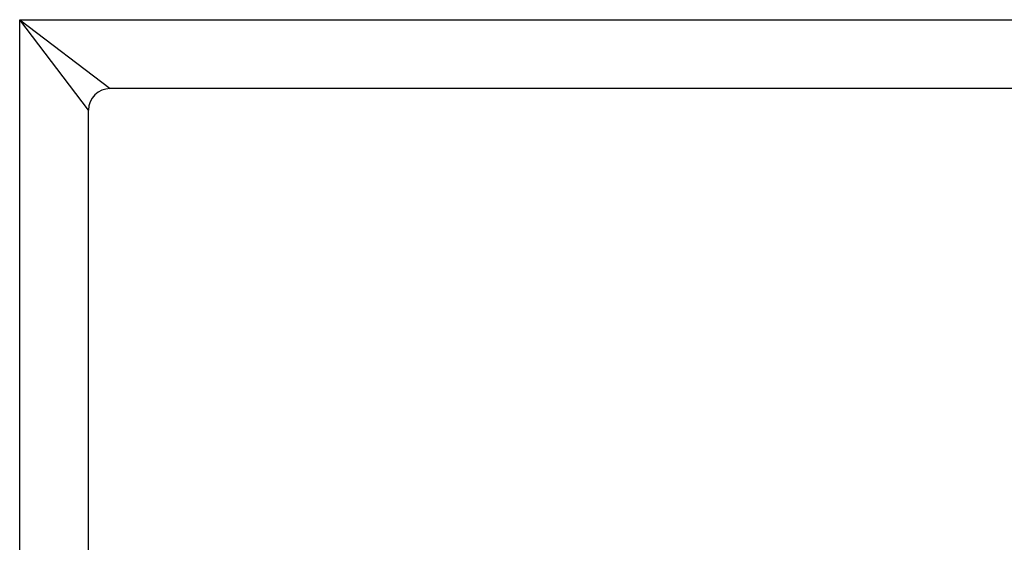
# Model space of a CAD drawing. Header units: inches. Extents: x 24 to 237, y 20 to 145.
# Tile 47 of 107: x 109.284 to 110.7, y 97.065 to 97.816. Entities that reach past the tile are written whole.
import ezdxf

# ---------------------------------------------------------------- set-up
doc = ezdxf.new("R2010")
doc.units = ezdxf.units.IN
doc.header["$MEASUREMENT"] = 0
doc.layers.add('Visible Edges(ANSI)', color=7, linetype='Continuous', lineweight=25)
doc.layers.add('Visible Tangent Edges(ANSI)', color=7, linetype='Continuous', lineweight=25)

msp = doc.modelspace()

# ---------------------------------------------------------------- linework, layer by layer
at = {"layer": 'Visible Edges(ANSI)'}
for p, q in [((143.6195, 97.717), (109.4138, 97.717)), ((109.3828, 63.4803), (109.3828, 97.686))]:
    msp.add_line(p, q, dxfattribs=at)
msp.add_arc((109.4138, 97.686), 0.031, 90, 180, dxfattribs=at)
at = {"layer": 'Visible Tangent Edges(ANSI)'}
for p, q in [((109.2838, 97.816), (109.4138, 97.717)), ((109.3828, 97.686), (109.2838, 97.816)), ((109.2838, 97.816), (143.7495, 97.816)), ((109.2838, 63.3503), (109.2838, 97.816))]:
    msp.add_line(p, q, dxfattribs=at)

doc.saveas('drawing.dxf')
